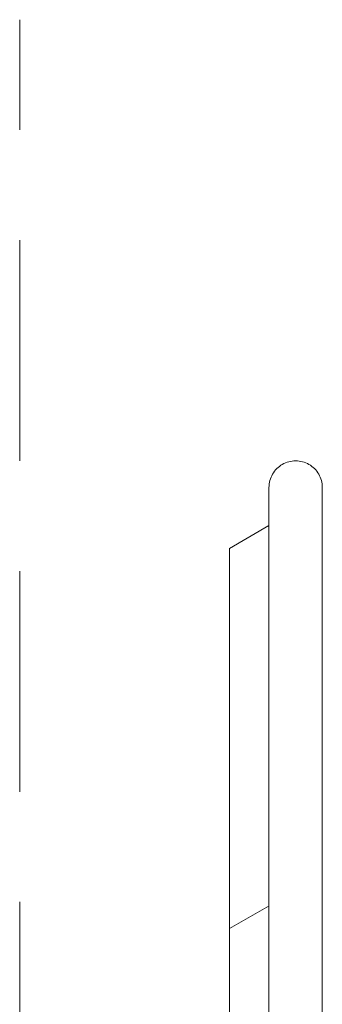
# Model space of a CAD drawing. Header units: millimetres. Extents: x -3176 to 162662, y -36434 to 57907.
# Tile 32 of 155: x 80579 to 80853, y 2107 to 3000. Entities that reach past the tile are written whole.
import ezdxf

# ---------------------------------------------------------------- set-up
doc = ezdxf.new("R2010")
doc.units = ezdxf.units.MM
doc.linetypes.add('1-Sheet - 32170-CIV-6170-DW-2035-015-02 - PRZEKROJE A-A - B-B$0$A_Hidden_2_0mm', pattern=[30, 20, -10])
doc.layers.get('0').update_dxf_attribs({"lineweight": 5})
for name, color, linetype, lineweight in [('!UG_kształtki', 10, 'Continuous', 30), ('1-Sheet - 32170-CIV-6170-DW-2035-015-02 - PRZEKROJE A-A - B-B$0$A-DETL', 8, 'Continuous', 0), ('1-Sheet - 32170-CIV-6170-DW-2035-015-02 - PRZEKROJE A-A - B-B$0$A-FLOR-HRAL', 8, 'Continuous', 0)]:
    doc.layers.add(name, color=color, linetype=linetype, lineweight=lineweight)

# ---------------------------------------------------------------- blocks, each defined once
blk = doc.blocks.new('1-Sheet - 32170-CIV-6170-DW-2035-015-02 - PRZEKROJE A-A - B-B$0$Railing - słupek_balustrady60x6-V16-B2_SC_BB - Dep_PW')
at = {"layer": '1-Sheet - 32170-CIV-6170-DW-2035-015-02 - PRZEKROJE A-A - B-B$0$A-FLOR-HRAL'}
for q in [(-872.899, 219.661), (-876.498, 167.402)]:
    blk.add_line((-876.498, 217.583), q, dxfattribs=at)
blk = doc.blocks.new('1-Sheet - 32170-CIV-6170-DW-2035-015-02 - PRZEKROJE A-A - B-B$0$Railing - słupek_balustrady60x6-1058912-B2_SC_BB - Dep_PW')
at = {"layer": '1-Sheet - 32170-CIV-6170-DW-2035-015-02 - PRZEKROJE A-A - B-B$0$A-FLOR-HRAL'}
for q in [(-872.912, 254.123), (-876.498, 217.583)]:
    blk.add_line((-876.498, 252.052), q, dxfattribs=at)
blk = doc.blocks.new('1-Sheet - 32170-CIV-6170-DW-2035-015-02 - PRZEKROJE A-A - B-B$0$Railing - Railing-1100321-B2_SC_BB - Dep_PW')
at = {"layer": '1-Sheet - 32170-CIV-6170-DW-2035-015-02 - PRZEKROJE A-A - B-B$0$A-FLOR-HRAL'}
for p, q in [((-872.913, 257.585), (-872.913, 64.304)), ((-868.083, 64.304), (-868.083, 257.585))]:
    blk.add_line(p, q, dxfattribs=at)
blk.add_open_spline([(-868.083, 257.585), (-868.083, 257.796), (-868.139, 258.217), (-868.383, 258.806), (-868.771, 259.312), (-869.445, 259.83), (-870.498, 260.113), (-871.762, 259.774), (-872.533, 259.003), (-872.858, 258.217), (-872.913, 257.796), (-872.913, 257.585)], degree=3, knots=[0, 0, 0, 0, 0.083333, 0.166667, 0.25, 0.333333, 0.5, 0.666667, 0.833333, 0.916667, 1, 1, 1, 1], dxfattribs=at)
for name in ['1-Sheet - 32170-CIV-6170-DW-2035-015-02 - PRZEKROJE A-A - B-B$0$Railing - słupek_balustrady60x6-1058912-B2_SC_BB - Dep_PW', '1-Sheet - 32170-CIV-6170-DW-2035-015-02 - PRZEKROJE A-A - B-B$0$Railing - słupek_balustrady60x6-V16-B2_SC_BB - Dep_PW']:
    blk.add_blockref(name, (0, 0))
blk = doc.blocks.new('1-Sheet - 32170-CIV-6170-DW-2035-015-02 - PRZEKROJE A-A - B-B$0$Top Rail Type - Top Rail_Internal_-1100385-B2_SC_BB - Dep_PW')
at = {"layer": '1-Sheet - 32170-CIV-6170-DW-2035-015-02 - PRZEKROJE A-A - B-B$0$A-FLOR-HRAL'}
for p, q in [((-872.913, 257.585), (-872.913, 64.304)), ((-868.083, 64.304), (-868.083, 257.585))]:
    blk.add_line(p, q, dxfattribs=at)
at = {"layer": '1-Sheet - 32170-CIV-6170-DW-2035-015-02 - PRZEKROJE A-A - B-B$0$A-FLOR-HRAL', "flags": 128}
for points in [[(-868.083, 64.304), (-868.153, 64.929), (-868.36, 65.518), (-868.691, 66.037), (-869.126, 66.454), (-869.642, 66.747), (-870.207, 66.898), (-870.789, 66.898), (-871.355, 66.747), (-871.87, 66.454), (-872.306, 66.037), (-872.637, 65.518), (-872.843, 64.929), (-872.913, 64.304)], [(-872.913, 64.304), (-872.843, 63.679), (-872.637, 63.09), (-872.306, 62.571), (-871.87, 62.154), (-871.355, 61.861), (-870.789, 61.71), (-870.207, 61.71), (-869.642, 61.861), (-869.126, 62.154), (-868.691, 62.571), (-868.36, 63.09), (-868.153, 63.679), (-868.083, 64.304)]]:
    blk.add_lwpolyline(points, dxfattribs=at)
at = {"layer": '1-Sheet - 32170-CIV-6170-DW-2035-015-02 - PRZEKROJE A-A - B-B$0$A-FLOR-HRAL'}
blk.add_open_spline([(-868.083, 257.585), (-868.083, 257.796), (-868.139, 258.217), (-868.383, 258.806), (-868.771, 259.312), (-869.445, 259.83), (-870.498, 260.113), (-871.762, 259.774), (-872.533, 259.003), (-872.858, 258.217), (-872.913, 257.796), (-872.913, 257.585)], degree=3, knots=[0, 0, 0, 0, 0.083333, 0.166667, 0.25, 0.333333, 0.5, 0.666667, 0.833333, 0.916667, 1, 1, 1, 1], dxfattribs=at)
blk = doc.blocks.new('1-Sheet - 32170-CIV-6170-DW-2035-015-02 - PRZEKROJE A-A - B-B')
at = {"layer": '1-Sheet - 32170-CIV-6170-DW-2035-015-02 - PRZEKROJE A-A - B-B$0$A-DETL', "linetype": '1-Sheet - 32170-CIV-6170-DW-2035-015-02 - PRZEKROJE A-A - B-B$0$A_Hidden_2_0mm'}
blk.add_line((8057.859, -250), (8057.859, 300), dxfattribs=at)
at = {"layer": '1-Sheet - 32170-CIV-6170-DW-2035-015-02 - PRZEKROJE A-A - B-B$0$A-FLOR-HRAL'}
for name in ['1-Sheet - 32170-CIV-6170-DW-2035-015-02 - PRZEKROJE A-A - B-B$0$Railing - Railing-1100321-B2_SC_BB - Dep_PW', '1-Sheet - 32170-CIV-6170-DW-2035-015-02 - PRZEKROJE A-A - B-B$0$Top Rail Type - Top Rail_Internal_-1100385-B2_SC_BB - Dep_PW']:
    blk.add_blockref(name, (8953.357, 0), dxfattribs=at)

msp = doc.modelspace()

# ---------------------------------------------------------------- block references
at = {"layer": '!UG_kształtki', "xscale": 10, "yscale": 10, "zscale": 10}
msp.add_blockref('1-Sheet - 32170-CIV-6170-DW-2035-015-02 - PRZEKROJE A-A - B-B', (0, 0), dxfattribs=at)

doc.saveas('drawing.dxf')
